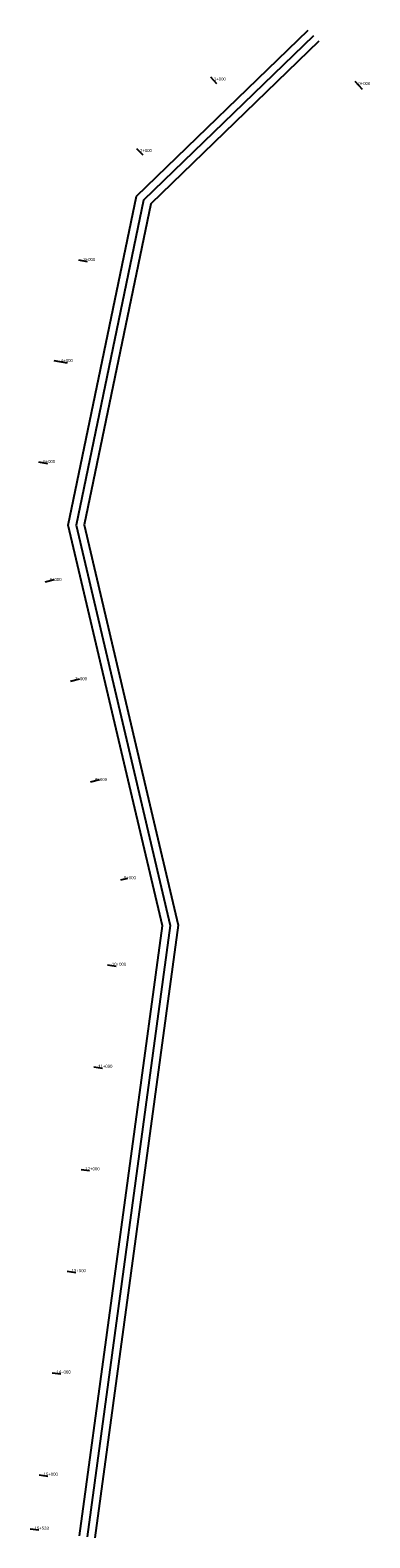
# Model space of a CAD drawing. Header units: feet. Extents: x 338648 to 341954, y 123973 to 138635.
import ezdxf

# ---------------------------------------------------------------- set-up
doc = ezdxf.new("R2010")
doc.units = ezdxf.units.FT
doc.header["$MEASUREMENT"] = 0
doc.layers.add('MAURICE_CHANNEL_STATION_LI', color=224, linetype='CONTINUOUS')
doc.layers.add('MAURICE_STATIONPOINT', color=237, linetype='CONTINUOUS')

msp = doc.modelspace()

# ---------------------------------------------------------------- linework, layer by layer
at = {"layer": 'MAURICE_CHANNEL_STATION_LI'}
for p, q in [((340466, 138114), (340406, 138177)), ((341807, 138140), (341878, 138062)), ((339747, 137419), (339687, 137481)), ((339207, 136381), (339122, 136398)), ((339011, 135395), (338883, 135420)), ((338820, 134418), (338731, 134433)), ((338882, 133289), (338794, 133268)), ((339129, 132323), (339041, 132302)), ((339324, 131344), (339236, 131323)), ((339595, 130386), (339527, 130370)), ((339485, 129531), (339400, 129541)), ((339351, 128538), (339267, 128550)), ((339227, 127541), (339143, 127553)), ((339093, 126551), (339008, 126563)), ((338945, 125565), (338861, 125576)), ((338820, 124571), (338736, 124582)), ((338732, 124048), (338648, 124059))]:
    msp.add_line(p, q, dxfattribs=at)
for points in [[(339128, 123994, 0), (339936, 129925, 0), (339642, 131177, 0), (339019, 133821, 0), (339684, 137020, 0), (341354, 138635, 0)], [(341406, 138581, 0), (339752, 136982, 0), (339096, 133822, 0), (340012, 129929, 0), (339203, 123983, 0)], [(341458, 138527, 0), (339821, 136945, 0), (339173, 133823, 0), (339788, 131211, 0), (340089, 129932, 0), (339277, 123973, 0)]]:
    msp.add_polyline3d(points, dxfattribs=at)

# ---------------------------------------------------------------- texts
at = {"layer": 'MAURICE_STATIONPOINT', "color": 0}
for s, p in [('1+000', (340436, 138145)), ('0+000', (341842, 138101)), ('2+000', (339717, 137450)), ('3+000', (339165, 136390)), ('4+000', (338947, 135407)), ('5+000', (338775, 134425)), ('6+000', (338838, 133278)), ('7+000', (339085, 132313)), ('8+000', (339280, 131333)), ('9+000', (339561, 130378)), ('10+000', (339443, 129536)), ('11+000', (339309, 128544)), ('12+000', (339185, 127547)), ('13+000', (339051, 126557)), ('14+000', (338903, 125571)), ('15+000', (338778, 124577)), ('15+528', (338690, 124053))]:
    msp.add_text(s, height=30, dxfattribs=at).set_placement(p)

doc.saveas('drawing.dxf')
